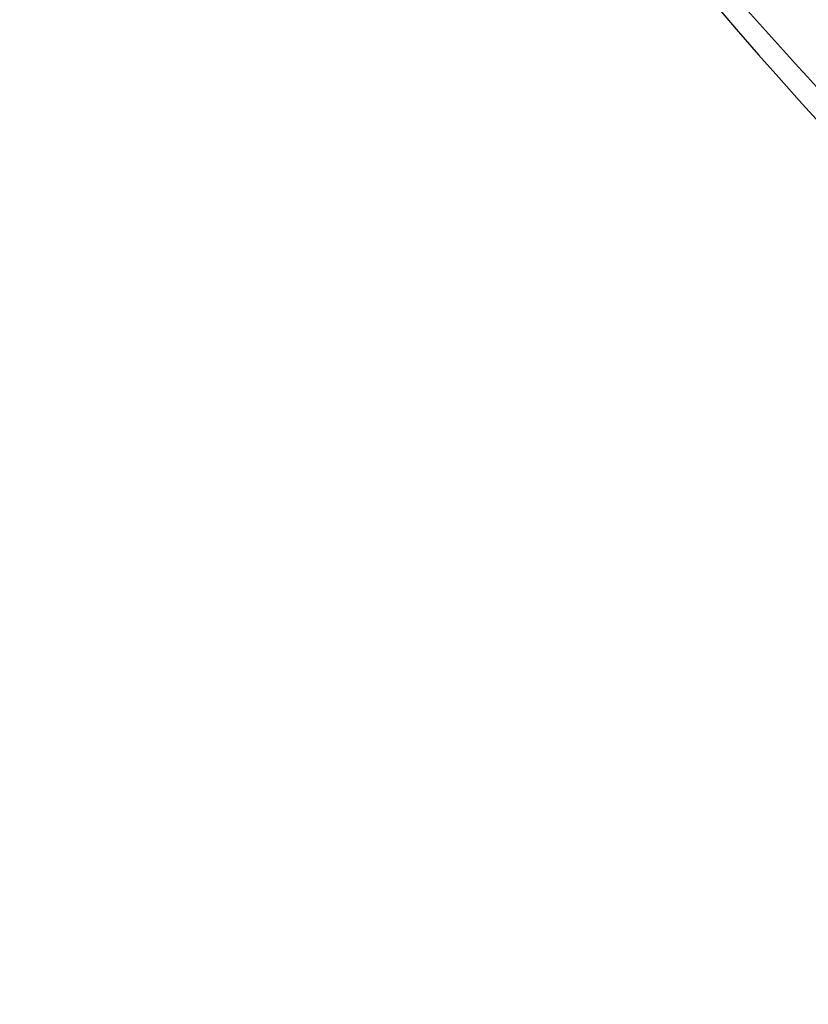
# Model space of a CAD drawing. Header units: centimetres. Extents: x -10 to 8.9, y -34.1 to -8.
# Tile 1 of 256: x -7.275 to -7.159, y -33.885 to -33.741. Entities that reach past the tile are written whole.
import ezdxf

# ---------------------------------------------------------------- set-up
doc = ezdxf.new("R2010")
doc.units = ezdxf.units.CM
doc.layers.add('Default', color=7, linetype='Continuous', true_color=0x000000)

msp = doc.modelspace()

# ---------------------------------------------------------------- linework, layer by layer
at = {"layer": 'Default'}
for centre, radius, start, end in [((-6.55, -33.205, -0.76), 0.775, 99.40565, 224.05428), ((-6.55, -33.205, -0.16125), 0.75, 180, 243.19189), ((-6.55, -33.205, 0.1625), 0.6775, 180, 0), ((-6.55, -33.205, 0.18125), 0.6725, 180, 0), ((-6.55, -33.205, -1.21), 0.67, 180, 0), ((-6.55, -33.205, -1.24), 0.64, 180, 0), ((-6.55, -33.205, 0.2), 0.63677, 180, 0), ((-6.55, -33.205, 0.1625), 0.62317, 180, 0), ((-6.55, -33.205, -1.15), 0.805, 215, 235), ((-6.55, -33.205, -1.15), 0.805, 215, 235), ((-6.55, -33.205, -1.135), 0.82, 215, 235), ((-6.55, -33.205, -1.0825), 0.82, 215, 235)]:
    msp.add_arc(centre, radius, start, end, dxfattribs=at)
at = {"layer": 'Default', "extrusion": (0, 0, -1)}
for centre, radius in [((6.55, -33.205, -0.2075), 0.7025), ((6.55, -33.205, -0.1825), 0.6775), ((6.55, -33.205, -0.1725), 0.6775), ((6.55, -33.205, -0.1625), 0.6725), ((6.55, -33.205, -0.2), 0.6725), ((6.55, -33.205, -0.2), 0.63677), ((6.55, -33.205, -0.18098), 0.6125)]:
    msp.add_arc(centre, radius, 180, 0, dxfattribs=at)
at = {"layer": 'Default'}
for points in [[(-7.30332, -32.88314, -0.8042), (-7.3103, -32.90187, -0.80326), (-7.32241, -32.9386, -0.80143), (-7.33559, -32.99001, -0.79893), (-7.34514, -33.04009, -0.79654), (-7.35155, -33.09028, -0.79419), (-7.35488, -33.14152, -0.79183), (-7.35498, -33.19323, -0.7895), (-7.35175, -33.2448, -0.78721), (-7.3455, -33.29375, -0.78494), (-7.33616, -33.34302, -0.7826), (-7.32199, -33.3975, -0.77992), (-7.30262, -33.45418, -0.77702), (-7.27833, -33.5105, -0.77403), (-7.25056, -33.56319, -0.77111), (-7.22022, -33.6118, -0.76831), (-7.18602, -33.65863, -0.7655), (-7.14832, -33.70298, -0.76272), (-7.12109, -33.73059, -0.7609), (-7.10698, -33.74389, -0.76)], [(-6.55, -34.01332, -0.79332), (-6.57077, -34.01356, -0.79356), (-6.61239, -34.01246, -0.79406), (-6.67467, -34.006, -0.79483), (-6.73646, -33.99472, -0.79562), (-6.7973, -33.97866, -0.79642), (-6.85652, -33.95803, -0.79721), (-6.91412, -33.93282, -0.79801), (-6.96942, -33.90334, -0.79881), (-7.02237, -33.86964, -0.79959), (-7.07256, -33.83194, -0.80036), (-7.11984, -33.79037, -0.80111), (-7.16389, -33.74511, -0.80185), (-7.20424, -33.69672, -0.80262), (-7.24075, -33.64543, -0.8034), (-7.26267, -33.60899, -0.80393), (-7.27294, -33.59029, -0.8042)]]:
    msp.add_open_spline(points, degree=3, dxfattribs=at)
msp.add_open_spline([(-7.2539, -33.56841, -0.82), (-7.23997, -33.59538, -0.81937), (-7.19788, -33.66656, -0.81769), (-7.11362, -33.76863, -0.81512), (-6.99486, -33.86666, -0.81213), (-6.8552, -33.94183, -0.80887), (-6.70329, -33.98743, -0.80561), (-6.54999, -34.00208, -0.80262), (-6.3967, -33.98743, -0.79963), (-6.24479, -33.94182, -0.79637), (-6.10513, -33.86666, -0.79311), (-5.98637, -33.76862, -0.79012), (-5.88834, -33.64986, -0.78713), (-5.81317, -33.5102, -0.78387), (-5.76757, -33.35829, -0.78061), (-5.75712, -33.24895, -0.77848), (-5.7579, -33.19071, -0.77734), (-5.75809, -33.18357, -0.7772)], degree=3, knots=[9.21451, 9.21451, 9.21451, 9.21451, 10.153533, 11.776636, 13.399739, 15.022842, 16.645945, 18.269048, 19.892151, 21.515255, 23.138358, 24.761461, 26.384564, 28.007667, 29.63077, 31.253873, 31.480748, 31.480748, 31.480748, 31.480748], dxfattribs=at)

doc.saveas('drawing.dxf')
